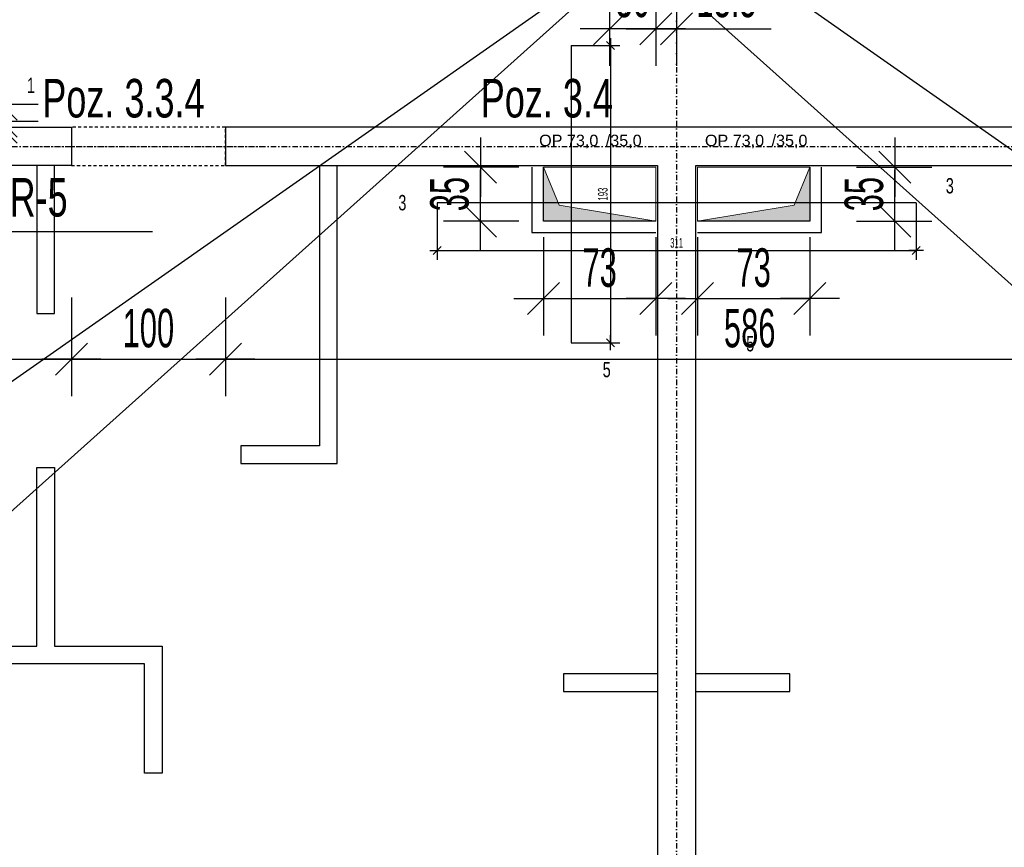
# Model space of a CAD drawing. Header units: millimetres. Extents: x -796 to 14823, y -2819 to 1873.
# Tile 37 of 51: x 12209 to 12848, y -799 to -261. Entities that reach past the tile are written whole.
import ezdxf

# ---------------------------------------------------------------- set-up
doc = ezdxf.new("R2010")
doc.units = ezdxf.units.MM
doc.header["$LTSCALE"] = 10
doc.linetypes.add('MO', pattern=[0.7, 0.35, -0.17, 0.01, -0.17])
doc.linetypes.add('MP', pattern=[0.36, 0.2, -0.16])
for name, color, linetype in [('BA_txs', 2, 'Continuous'), ('BA_wym', 1, 'Continuous'), ('BD_lpm', 1, 'MP'), ('BD_osm', 1, 'MO'), ('BD_wic', 1, 'Continuous'), ('BD_wig', 3, 'Continuous'), ('BZ_odn', 1, 'Continuous'), ('BZ_txs', 2, 'Continuous')]:
    doc.layers.add(name, color=color, linetype=linetype)
doc.layers.add('Nowe_A-Przebicia_Nr_pióra__1', color=7, linetype='Continuous', lineweight=13)
doc.layers.add('Nowe_A-Przebicia_Nr_pióra__102', color=7, linetype='Continuous', lineweight=5, true_color=0xcccccc)
doc.styles.add('BIKTS', font='bikromsw.shx', dxfattribs={"width": 0.8})
doc.styles.add('BIKWYM', font='bikromsw.shx', dxfattribs={"width": 0.6})
doc.styles.add('STYL_AUTOMATYCZNY_1', font='arial.ttf')
doc.dimstyles.new('BA_KR_100_cm', dxfattribs={"dimtxt": 25, "dimasz": 1.666667, "dimexe": 24, "dimexo": 0, "dimgap": 0, "dimtad": 0, "dimdec": 1, "dimrnd": 0.5, "dimzin": 9, "dimdsep": 46, "dimtxsty": 'BIKWYM', "dimblk": 'WYM-KR', "dimcen": 0, "dimdle": 20, "dimclrd": 256, "dimclre": 256, "dimclrt": 2, "dimadec": 0, "dimazin": 0, "dimtfac": 0.033333, "dimtdec": 1, "dimtmove": 0, "dimatfit": 3, "dimldrblk": 'WYM-KR', "dimfxl": 25, "dimfxlon": 1, "dimtvp": 0.8, "dimtolj": 1, "dimarcsym": 0})
doc.dimstyles.new('BA_KR_25_cm', dxfattribs={"dimscale": 0.25, "dimtxt": 25, "dimasz": 1.666667, "dimexe": 24, "dimexo": 0, "dimgap": 0, "dimtad": 0, "dimdec": 1, "dimrnd": 0.5, "dimzin": 9, "dimdsep": 46, "dimtxsty": 'BIKWYM', "dimblk": 'WYM-KR', "dimcen": 0, "dimdle": 20, "dimclrd": 256, "dimclre": 256, "dimclrt": 7, "dimadec": 0, "dimazin": 0, "dimtfac": 0.033333, "dimtdec": 1, "dimtmove": 0, "dimatfit": 3, "dimldrblk": 'WYM-KR', "dimfxl": 1, "dimtvp": 0.8, "dimtolj": 1, "dimarcsym": 0})
doc.dimstyles.new('BZ_ST_100_cm', dxfattribs={"dimtxt": 25, "dimasz": 1.666667, "dimexe": 24, "dimexo": 0, "dimgap": 0, "dimtad": 0, "dimdec": 1, "dimrnd": 0.5, "dimdsep": 46, "dimtxsty": 'BIKWYM', "dimblk": 'WYM-ST', "dimcen": 0, "dimdle": 20, "dimclrd": 256, "dimclre": 256, "dimclrt": 7, "dimadec": 0, "dimazin": 0, "dimtfac": 0.033333, "dimtdec": 1, "dimtix": 1, "dimtmove": 2, "dimatfit": 3, "dimldrblk": 'WYM-ST', "dimfxl": 25, "dimfxlon": 1, "dimtvp": 0.8, "dimtolj": 1, "dimtzin": 0, "dimarcsym": 0})

# ---------------------------------------------------------------- blocks, each defined once
blk = doc.blocks.new('WYM-KR')
at = {"color": 7, "linetype": 'ByBlock'}
blk.add_line((6.24, 6.24), (-6.24, -6.24), dxfattribs=at)
at = {"linetype": 'ByBlock'}
blk.add_line((11.52, 0), (-11.52, 0), dxfattribs=at)
blk = doc.blocks.new('*D345')
at = {"layer": 'BD_wic', "lineweight": -2}
for p, q in [((12566.6, -278.15), (12598.21, -278.15)), ((12592.21, -278.56), (12592.21, -470.73)), ((12566.6, -471.15), (12598.21, -471.15))]:
    blk.add_line(p, q, dxfattribs=at)
at = {"layer": 'Defpoints', "color": 0}
for p in [(12566.6, -278.15), (12566.6, -471.15), (12592.21, -471.15)]:
    blk.add_point(p, dxfattribs=at)
at = {"layer": 'BD_wic', "lineweight": -2, "xscale": 0.4166666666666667, "yscale": 0.4166666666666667, "zscale": 0.4166666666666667}
for p, rotation in [((12592.21, -278.15), 90), ((12592.21, -471.15), 270)]:
    blk.add_blockref('WYM-KR', p, dxfattribs=dict(at, rotation=rotation))
at = {"layer": 'BD_wic', "color": 7, "insert": (12587.21, -374.65), "char_height": 6.25, "attachment_point": 5, "rotation": 90, "style": 'BIKWYM'}
blk.add_mtext('\\A1;193', dxfattribs=at)
blk = doc.blocks.new('*D346')
at = {"layer": 'BD_wic', "lineweight": -2}
for p, q in [((12479.61, -380.36), (12479.61, -417.35)), ((12790.68, -380.36), (12790.68, -417.35)), ((12480.03, -411.35), (12790.26, -411.35))]:
    blk.add_line(p, q, dxfattribs=at)
at = {"layer": 'Defpoints', "color": 0}
for p in [(12479.61, -380.36), (12790.68, -380.36), (12790.68, -411.35)]:
    blk.add_point(p, dxfattribs=at)
at = {"layer": 'BD_wic', "lineweight": -2, "xscale": 0.4166666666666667, "yscale": 0.4166666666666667, "zscale": 0.4166666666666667, "rotation": 180}
blk.add_blockref('WYM-KR', (12479.61, -411.35), dxfattribs=at)
at = {"layer": 'BD_wic', "lineweight": -2, "xscale": 0.4166666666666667, "yscale": 0.4166666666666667, "zscale": 0.4166666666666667}
blk.add_blockref('WYM-KR', (12790.68, -411.35), dxfattribs=at)
at = {"layer": 'BD_wic', "color": 7, "insert": (12635.14, -406.35), "char_height": 6.25, "attachment_point": 5, "style": 'BIKWYM'}
blk.add_mtext('\\A1;311', dxfattribs=at)
blk = doc.blocks.new('WYM-ST')
blk.add_hatch(color=256).paths.add_polyline_path([(-13, 2.88), (0, 0), (-13, -2.88)])
blk.add_lwpolyline([(0, 0), (-13, 2.88), (-13, -2.88), (0, 0)])
blk = doc.blocks.new('*D531')
at = {"layer": 'BA_wym', "lineweight": -2}
for p, q in [((12047.64, -441.84), (12047.64, -505.84)), ((12242.14, -441.84), (12242.14, -505.84)), ((12049.31, -481.84), (12240.48, -481.84))]:
    blk.add_line(p, q, dxfattribs=at)
at = {"layer": 'Defpoints', "color": 0}
for p in [(12047.64, -356.15), (12242.14, -356.15), (12242.14, -481.84)]:
    blk.add_point(p, dxfattribs=at)
at = {"layer": 'BA_wym', "lineweight": -2, "xscale": 1.666666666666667, "yscale": 1.666666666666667, "zscale": 1.666666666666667, "rotation": 180}
blk.add_blockref('WYM-KR', (12047.64, -481.84), dxfattribs=at)
at = {"layer": 'BA_wym', "lineweight": -2, "xscale": 1.666666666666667, "yscale": 1.666666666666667, "zscale": 1.666666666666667}
blk.add_blockref('WYM-KR', (12242.14, -481.84), dxfattribs=at)
at = {"layer": 'BA_wym', "color": 2, "insert": (12144.89, -461.84), "char_height": 25, "attachment_point": 5, "style": 'BIKWYM'}
blk.add_mtext('\\A1;194.5', dxfattribs=at)
blk = doc.blocks.new('*D532')
at = {"layer": 'BA_wym', "lineweight": -2}
for p, q in [((12242.14, -441.84), (12242.14, -505.84)), ((12342.14, -441.84), (12342.14, -505.84)), ((12243.81, -481.84), (12340.48, -481.84))]:
    blk.add_line(p, q, dxfattribs=at)
at = {"layer": 'Defpoints', "color": 0}
for p in [(12242.14, -356.15), (12342.14, -356.15), (12342.14, -481.84)]:
    blk.add_point(p, dxfattribs=at)
at = {"layer": 'BA_wym', "lineweight": -2, "xscale": 1.666666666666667, "yscale": 1.666666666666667, "zscale": 1.666666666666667, "rotation": 180}
blk.add_blockref('WYM-KR', (12242.14, -481.84), dxfattribs=at)
at = {"layer": 'BA_wym', "lineweight": -2, "xscale": 1.666666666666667, "yscale": 1.666666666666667, "zscale": 1.666666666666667}
blk.add_blockref('WYM-KR', (12342.14, -481.84), dxfattribs=at)
at = {"layer": 'BA_wym', "color": 2, "insert": (12292.14, -461.84), "char_height": 25, "attachment_point": 5, "style": 'BIKWYM'}
blk.add_mtext('\\A1;100', dxfattribs=at)
blk = doc.blocks.new('*D533')
at = {"layer": 'BA_wym', "lineweight": -2}
for p, q in [((12342.14, -441.84), (12342.14, -505.84)), ((12928.15, -441.84), (12928.15, -505.84)), ((12343.81, -481.84), (12926.48, -481.84))]:
    blk.add_line(p, q, dxfattribs=at)
at = {"layer": 'Defpoints', "color": 0}
for p in [(12342.14, -356.15), (12928.15, -356.15), (12928.15, -481.84)]:
    blk.add_point(p, dxfattribs=at)
at = {"layer": 'BA_wym', "lineweight": -2, "xscale": 1.666666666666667, "yscale": 1.666666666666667, "zscale": 1.666666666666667, "rotation": 180}
blk.add_blockref('WYM-KR', (12342.14, -481.84), dxfattribs=at)
at = {"layer": 'BA_wym', "lineweight": -2, "xscale": 1.666666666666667, "yscale": 1.666666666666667, "zscale": 1.666666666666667}
blk.add_blockref('WYM-KR', (12928.15, -481.84), dxfattribs=at)
at = {"layer": 'BA_wym', "color": 2, "insert": (12682.58, -461.84), "char_height": 25, "attachment_point": 5, "style": 'BIKWYM'}
blk.add_mtext('\\A1;586', dxfattribs=at)
blk = doc.blocks.new('*D584')
at = {"layer": 'BA_wym', "lineweight": -2}
for p, q in [((12548.61, -402.53), (12548.61, -466.53)), ((12621.64, -402.53), (12621.64, -466.53)), ((12550.28, -442.53), (12619.98, -442.53))]:
    blk.add_line(p, q, dxfattribs=at)
at = {"layer": 'Defpoints', "color": 0}
for p in [(12548.61, -392.15), (12621.64, -392.15), (12621.64, -442.53)]:
    blk.add_point(p, dxfattribs=at)
at = {"layer": 'BA_wym', "lineweight": -2, "xscale": 1.666666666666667, "yscale": 1.666666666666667, "zscale": 1.666666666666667, "rotation": 180}
blk.add_blockref('WYM-KR', (12548.61, -442.53), dxfattribs=at)
at = {"layer": 'BA_wym', "lineweight": -2, "xscale": 1.666666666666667, "yscale": 1.666666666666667, "zscale": 1.666666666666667}
blk.add_blockref('WYM-KR', (12621.64, -442.53), dxfattribs=at)
at = {"layer": 'BA_wym', "color": 2, "insert": (12585.13, -422.53), "char_height": 25, "attachment_point": 5, "style": 'BIKWYM'}
blk.add_mtext('\\A1;73', dxfattribs=at)
blk = doc.blocks.new('*D585')
at = {"layer": 'BA_wym', "lineweight": -2}
for p, q in [((12648.64, -402.53), (12648.64, -466.53)), ((12721.68, -402.53), (12721.68, -466.53)), ((12650.31, -442.53), (12720.01, -442.53))]:
    blk.add_line(p, q, dxfattribs=at)
at = {"layer": 'Defpoints', "color": 0}
for p in [(12648.64, -392.15), (12721.68, -392.15), (12721.68, -442.53)]:
    blk.add_point(p, dxfattribs=at)
at = {"layer": 'BA_wym', "lineweight": -2, "xscale": 1.666666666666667, "yscale": 1.666666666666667, "zscale": 1.666666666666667, "rotation": 180}
blk.add_blockref('WYM-KR', (12648.64, -442.53), dxfattribs=at)
at = {"layer": 'BA_wym', "lineweight": -2, "xscale": 1.666666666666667, "yscale": 1.666666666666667, "zscale": 1.666666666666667}
blk.add_blockref('WYM-KR', (12721.68, -442.53), dxfattribs=at)
at = {"layer": 'BA_wym', "color": 2, "insert": (12685.16, -422.53), "char_height": 25, "attachment_point": 5, "style": 'BIKWYM'}
blk.add_mtext('\\A1;73', dxfattribs=at)
blk = doc.blocks.new('*D586')
at = {"layer": 'BA_wym', "lineweight": -2}
for p, q in [((12532.77, -357.15), (12483.77, -357.15)), ((12507.77, -390.48), (12507.77, -358.81)), ((12532.77, -392.15), (12483.77, -392.15))]:
    blk.add_line(p, q, dxfattribs=at)
at = {"layer": 'Defpoints', "color": 0}
for p in [(12507.77, -357.15), (12548.61, -357.15), (12548.61, -392.15)]:
    blk.add_point(p, dxfattribs=at)
at = {"layer": 'BA_wym', "lineweight": -2, "xscale": 1.666666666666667, "yscale": 1.666666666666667, "zscale": 1.666666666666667}
for p, rotation in [((12507.77, -357.15), 90), ((12507.77, -392.15), 270)]:
    blk.add_blockref('WYM-KR', p, dxfattribs=dict(at, rotation=rotation))
at = {"layer": 'BA_wym', "color": 2, "insert": (12487.77, -374.65), "char_height": 25, "attachment_point": 5, "rotation": 90, "style": 'BIKWYM'}
blk.add_mtext('\\A1;35', dxfattribs=at)
blk = doc.blocks.new('*D587')
at = {"layer": 'BA_wym', "lineweight": -2}
for p, q in [((12751.86, -357.15), (12800.86, -357.15)), ((12776.86, -390.48), (12776.86, -358.81)), ((12751.86, -392.15), (12800.86, -392.15))]:
    blk.add_line(p, q, dxfattribs=at)
at = {"layer": 'Defpoints', "color": 0}
for p in [(12721.68, -357.15), (12776.86, -357.15), (12721.68, -392.15)]:
    blk.add_point(p, dxfattribs=at)
at = {"layer": 'BA_wym', "lineweight": -2, "xscale": 1.666666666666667, "yscale": 1.666666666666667, "zscale": 1.666666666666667}
for p, rotation in [((12776.86, -357.15), 90), ((12776.86, -392.15), 270)]:
    blk.add_blockref('WYM-KR', p, dxfattribs=dict(at, rotation=rotation))
at = {"layer": 'BA_wym', "color": 2, "insert": (12756.86, -374.65), "char_height": 25, "attachment_point": 5, "rotation": 90, "style": 'BIKWYM'}
blk.add_mtext('\\A1;35', dxfattribs=at)
blk = doc.blocks.new('*D589')
at = {"layer": 'BA_wym', "lineweight": -2}
for p, q in [((12591.64, -227.42), (12591.64, -291.42)), ((12621.64, -227.42), (12621.64, -291.42)), ((12589.98, -267.42), (12588.31, -267.42)), ((12621.64, -267.42), (12591.64, -267.42)), ((12623.31, -267.42), (12624.98, -267.42))]:
    blk.add_line(p, q, dxfattribs=at)
at = {"layer": 'Defpoints', "color": 0}
for p in [(12591.64, -172.15), (12621.64, -172.15), (12591.64, -267.42)]:
    blk.add_point(p, dxfattribs=at)
at = {"layer": 'BA_wym', "lineweight": -2, "xscale": 1.666666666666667, "yscale": 1.666666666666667, "zscale": 1.666666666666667}
blk.add_blockref('WYM-KR', (12591.64, -267.42), dxfattribs=at)
at = {"layer": 'BA_wym', "lineweight": -2, "xscale": 1.666666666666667, "yscale": 1.666666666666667, "zscale": 1.666666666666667, "rotation": 180}
blk.add_blockref('WYM-KR', (12621.64, -267.42), dxfattribs=at)
at = {"layer": 'BA_wym', "color": 2, "insert": (12606.64, -247.42), "char_height": 25, "attachment_point": 5, "style": 'BIKWYM'}
blk.add_mtext('\\A1;30', dxfattribs=at)
blk = doc.blocks.new('*D590')
at = {"layer": 'BA_wym', "lineweight": -2}
for p, q in [((12621.64, -227.42), (12621.64, -291.42)), ((12635.14, -227.42), (12635.14, -291.42)), ((12619.98, -267.42), (12618.31, -267.42)), ((12621.64, -267.42), (12635.14, -267.42)), ((12636.81, -267.42), (12696.57, -267.42))]:
    blk.add_line(p, q, dxfattribs=at)
at = {"layer": 'Defpoints', "color": 0}
for p in [(12635.14, -133.65), (12621.64, -172.15), (12635.14, -267.42)]:
    blk.add_point(p, dxfattribs=at)
at = {"layer": 'BA_wym', "lineweight": -2, "xscale": 1.666666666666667, "yscale": 1.666666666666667, "zscale": 1.666666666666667}
blk.add_blockref('WYM-KR', (12621.64, -267.42), dxfattribs=at)
at = {"layer": 'BA_wym', "lineweight": -2, "xscale": 1.666666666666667, "yscale": 1.666666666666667, "zscale": 1.666666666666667, "rotation": 180}
blk.add_blockref('WYM-KR', (12635.14, -267.42), dxfattribs=at)
at = {"layer": 'BA_wym', "color": 2, "insert": (12667.53, -247.42), "char_height": 25, "attachment_point": 5, "style": 'BIKWYM'}
blk.add_mtext('\\A1;13.5', dxfattribs=at)
blk = doc.blocks.new('*D597')
at = {"layer": 'BA_wym', "lineweight": -2}
for p, q in [((12196.54, -325.6), (12196.54, -323.93)), ((12171.54, -327.26), (12220.54, -327.26)), ((12171.54, -331.15), (12220.54, -331.15)), ((12196.54, -327.26), (12196.54, -331.15)), ((12196.54, -332.81), (12196.54, -348.76))]:
    blk.add_line(p, q, dxfattribs=at)
at = {"layer": 'Defpoints', "color": 0}
for p in [(12138.14, -327.26), (12156.54, -331.15), (12196.54, -331.15)]:
    blk.add_point(p, dxfattribs=at)
at = {"layer": 'BA_wym', "lineweight": -2, "xscale": 1.666666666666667, "yscale": 1.666666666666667, "zscale": 1.666666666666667}
for p, rotation in [((12196.54, -327.26), 270), ((12196.54, -331.15), 90)]:
    blk.add_blockref('WYM-KR', p, dxfattribs=dict(at, rotation=rotation))
at = {"layer": 'BA_wym', "color": 2, "insert": (12176.54, -341.62), "char_height": 25, "attachment_point": 5, "rotation": 90, "style": 'BIKWYM'}
blk.add_mtext('\\A1;4', dxfattribs=at)
blk = doc.blocks.new('*D598')
at = {"layer": 'BA_wym', "lineweight": -2}
for p, q in [((12196.54, -314.6), (12196.54, -289.12)), ((12171.54, -316.26), (12220.54, -316.26)), ((12196.54, -327.26), (12196.54, -316.26)), ((12171.54, -327.26), (12220.54, -327.26)), ((12196.54, -328.93), (12196.54, -330.6))]:
    blk.add_line(p, q, dxfattribs=at)
at = {"layer": 'Defpoints', "color": 0}
for p in [(12138.14, -316.26), (12196.54, -316.26), (12138.14, -327.26)]:
    blk.add_point(p, dxfattribs=at)
at = {"layer": 'BA_wym', "lineweight": -2, "xscale": 1.666666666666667, "yscale": 1.666666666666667, "zscale": 1.666666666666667}
for p, rotation in [((12196.54, -316.26), 270), ((12196.54, -327.26), 90)]:
    blk.add_blockref('WYM-KR', p, dxfattribs=dict(at, rotation=rotation))
at = {"layer": 'BA_wym', "color": 2, "insert": (12176.54, -301.03), "char_height": 25, "attachment_point": 5, "rotation": 90, "style": 'BIKWYM'}
blk.add_mtext('\\A1;11', dxfattribs=at)
blk = doc.blocks.new('*D634')
at = {"layer": 'BA_wym', "lineweight": -2}
for p, q in [((11161.64, -1642.6), (11161.64, -1706.6)), ((14108.64, -1642.6), (14108.64, -1706.6)), ((11163.31, -1682.6), (14106.98, -1682.6))]:
    blk.add_line(p, q, dxfattribs=at)
at = {"layer": 'Defpoints', "color": 0}
for p in [(11161.64, -178.65), (14108.64, -178.65), (14108.64, -1682.6)]:
    blk.add_point(p, dxfattribs=at)
at = {"layer": 'BA_wym', "lineweight": -2, "xscale": 1.666666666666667, "yscale": 1.666666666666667, "zscale": 1.666666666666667, "rotation": 180}
blk.add_blockref('WYM-KR', (11161.64, -1682.6), dxfattribs=at)
at = {"layer": 'BA_wym', "lineweight": -2, "xscale": 1.666666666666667, "yscale": 1.666666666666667, "zscale": 1.666666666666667}
blk.add_blockref('WYM-KR', (14108.64, -1682.6), dxfattribs=at)
at = {"layer": 'BA_wym', "color": 2, "insert": (12635.14, -1662.6), "char_height": 25, "attachment_point": 5, "style": 'BIKWYM'}
blk.add_mtext('\\A1;2947', dxfattribs=at)

msp = doc.modelspace()

# ---------------------------------------------------------------- hatches: boundary and pattern name
at = {"layer": 'Nowe_A-Przebicia_Nr_pióra__102', "linetype": 'Continuous', "lineweight": 5, "true_color": 0xcccccc}
for points in [[(12621.64, -392.15), (12548.61, -392.15), (12548.61, -357.15), (12558.83, -381.93)], [(12648.64, -392.15), (12721.68, -392.15), (12721.68, -357.15), (12711.46, -381.93)]]:
    msp.add_hatch(color=254, dxfattribs=at).paths.add_polyline_path(points)

# ---------------------------------------------------------------- linework, layer by layer
at = {"layer": 'BD_lpm'}
msp.add_lwpolyline([(12242.14, -356.15), (12342.14, -356.15), (12342.14, -331.15), (12242.14, -331.15)], close=True, dxfattribs=at)
at = {"layer": 'BD_osm', "color": 5}
msp.add_line((12217.14, -343.65), (12367.14, -343.65), dxfattribs=at)
at = {"layer": 'BD_osm'}
for points in [[(12635.14, 1289.86), (12635.14, -1782.6)], [(10761.64, -343.65), (14508.64, -343.65)]]:
    msp.add_lwpolyline(points, dxfattribs=at)
at = {"layer": 'BD_wic', "color": 5}
for p, q in [((10396.41, -2199.47), (14823.18, 1767.09)), ((14823.18, -2199.47), (10396.41, 1767.09)), ((12566.6, -278.15), (12566.6, -471.15)), ((12790.68, -380.36), (12479.61, -380.36))]:
    msp.add_line(p, q, dxfattribs=at)
at = {"layer": 'BD_wic'}
for points in [[(11332.64, -1106.15), (13937.64, 718.85)], [(13937.64, -1106.15), (11332.64, 718.85)], [(12219.64, -356.15), (12219.64, -452.15), (12231.14, -452.15), (12231.14, -356.15)], [(12403.14, -356.15), (12403.14, -538.15), (12352.14, -538.15), (12352.14, -549.65), (12414.64, -549.65), (12414.64, -356.15)], [(12541.11, -357.15), (12541.11, -399.65), (12621.64, -399.65)], [(12621.64, -392.15), (12548.61, -392.15), (12548.61, -357.15)], [(12648.64, -399.65), (12729.18, -399.65), (12729.18, -357.15)], [(12721.68, -357.15), (12721.68, -392.15), (12648.64, -392.15)], [(12047.64, -668.14), (12219.64, -668.14), (12219.64, -552.15), (12231.14, -552.15), (12231.14, -668.14), (12301.14, -668.14), (12301.14, -750.64), (12289.64, -750.64), (12289.64, -679.64), (12047.64, -679.64)], [(12622.64, -686.15), (12561.63, -686.15), (12561.63, -697.65), (12622.64, -697.65)], [(12647.64, -697.65), (12708.65, -697.65), (12708.65, -686.15), (12647.64, -686.15)]]:
    msp.add_lwpolyline(points, dxfattribs=at)
at = {"layer": 'BD_wig'}
for points in [[(11955.15, -1106.15), (11955.15, -1081.15), (12022.64, -1081.15), (12022.64, -356.15), (12008.64, -356.15), (12008.64, -331.15), (12242.14, -331.15), (12242.14, -356.15), (12047.64, -356.15), (12047.64, -1081.15), (12085.14, -1081.15), (12085.14, -1106.15), (11955.15, -1106.15)], [(12622.64, -1081.15), (12575.14, -1081.15), (12575.14, -1106.15), (12695.14, -1106.15), (12695.14, -1081.15), (12647.64, -1081.15), (12647.64, -356.15), (12928.15, -356.15), (12928.15, -331.15), (12342.14, -331.15), (12342.14, -356.15), (12622.64, -356.15), (12622.64, -1081.15)]]:
    msp.add_lwpolyline(points, dxfattribs=at)
at = {"layer": 'Nowe_A-Przebicia_Nr_pióra__1', "color": 7, "linetype": 'Continuous', "lineweight": 13}
for p, q in [((12558.83, -381.93), (12548.61, -357.15)), ((12548.61, -357.15), (12621.64, -357.15)), ((12548.61, -392.15), (12548.61, -357.15)), ((12621.64, -357.15), (12621.64, -392.15)), ((12721.68, -357.15), (12648.64, -357.15)), ((12648.64, -357.15), (12648.64, -392.15)), ((12711.46, -381.93), (12721.68, -357.15)), ((12721.68, -392.15), (12721.68, -357.15)), ((12621.64, -392.15), (12558.83, -381.93)), ((12648.64, -392.15), (12711.46, -381.93)), ((12621.64, -392.15), (12548.61, -392.15)), ((12648.64, -392.15), (12721.68, -392.15))]:
    msp.add_line(p, q, dxfattribs=at)

# ---------------------------------------------------------------- texts
at = {"layer": 'BA_txs', "style": 'BIKTS', "width": 0.7}
for s, p in [('Poz. 3.3.4', (12223.25, -324.88)), ('Poz. 3.4', (12507.95, -324.88))]:
    msp.add_text(s, height=25, dxfattribs=at).set_placement(p)
at = {"layer": 'BZ_txs', "color": 3, "char_height": 10, "width": 452.0462, "attachment_point": 1, "style": 'BIKTS'}
for s, insert in [('{\\W0.7;1}', (12213.24, -299.05)), ('{\\W0.7;3}', (12809.92, -364.24)), ('{\\W0.7;3}', (12454.43, -375.21)), ('{\\W0.7;5}', (12680.33, -466.78)), ('{\\W0.7;5}', (12587.12, -483.6))]:
    msp.add_mtext(s, dxfattribs=dict(at, insert=insert))
at = {"layer": 'BZ_txs', "insert": (12109.64, -364.22), "char_height": 25, "width": 452.0462, "attachment_point": 1, "style": 'BIKTS'}
msp.add_mtext('{\\W0.7;Poz. 5.1 R-5\\P\\A1;25/39cm}', dxfattribs=at)
at = {"layer": 'Nowe_A-Przebicia_Nr_pióra__1', "color": 7, "lineweight": 13, "style": 'STYL_AUTOMATYCZNY_1'}
for s, p in [('OP 73,0', (12545.86, -343.59)), (' /35,0', (12586.22, -343.59)), ('OP 73,0', (12653.5, -343.59)), (' /35,0', (12693.86, -343.59))]:
    msp.add_text(s, height=7.5, dxfattribs=at).set_placement(p)

# ---------------------------------------------------------------- dimensions: what is measured, and where the dimension line sits
at = {"layer": 'BA_wym'}
for base, p1, p2, override, picture, middle in [((12635.14, -267.42), (12621.64, -172.15), (12635.14, -133.65), {"dimatfit": 1, "dimfxl": 40}, '*D590', (12667.53, -247.42)), ((14108.64, -1682.6), (11161.64, -178.65), (14108.64, -178.65), {"dimatfit": 1, "dimfxl": 40}, '*D634', (12635.14, -1662.6)), ((12242.14, -481.84), (12047.64, -356.15), (12242.14, -356.15), {"dimtmove": 1, "dimatfit": 1, "dimfxl": 40}, '*D531', (12144.89, -461.84)), ((12342.14, -481.84), (12242.14, -356.15), (12342.14, -356.15), {"dimtmove": 1, "dimatfit": 1, "dimfxl": 40}, '*D532', (12292.14, -461.84)), ((12621.64, -442.53), (12548.61, -392.15), (12621.64, -392.15), {"dimatfit": 1, "dimfxl": 40}, '*D584', (12585.13, -422.53)), ((12721.68, -442.53), (12648.64, -392.15), (12721.68, -392.15), {"dimatfit": 1, "dimfxl": 40}, '*D585', (12685.16, -422.53))]:
    dim = msp.add_linear_dim(base=base, p1=p1, p2=p2, dimstyle='BA_KR_100_cm', override=override, dxfattribs=at)
    dim.commit()
    dim.dimension.update_dxf_attribs({"geometry": picture, "text_midpoint": middle})
for base, p1, p2, override, picture, middle in [((12591.64, -267.42), (12621.64, -172.15), (12591.64, -172.15), {"dimatfit": 1, "dimfxl": 40}, '*D589', (12606.64, -267.42)), ((12928.15, -481.84), (12342.14, -356.15), (12928.15, -356.15), {"dimtmove": 1, "dimatfit": 1, "dimfxl": 40}, '*D533', (12682.58, -481.84))]:
    dim = msp.add_linear_dim(base=base, p1=p1, p2=p2, dimstyle='BA_KR_100_cm', override=override, dxfattribs=at)
    dim.commit()
    dim.dimension.update_dxf_attribs({"geometry": picture, "text_midpoint": middle, "dimtype": 160})
for base, p1, p2, picture, middle in [((12196.54, -316.26), (12138.14, -327.26), (12138.14, -316.26), '*D598', (12176.54, -301.03)), ((12196.54, -331.15), (12138.14, -327.26), (12156.54, -331.15), '*D597', (12176.54, -341.62)), ((12507.77, -357.15), (12548.61, -392.15), (12548.61, -357.15), '*D586', (12487.77, -374.65)), ((12776.86, -357.15), (12721.68, -392.15), (12721.68, -357.15), '*D587', (12756.86, -374.65))]:
    dim = msp.add_linear_dim(base=base, p1=p1, p2=p2, angle=90, dimstyle='BA_KR_100_cm', override={"dimatfit": 1}, dxfattribs=at)
    dim.commit()
    dim.dimension.update_dxf_attribs({"geometry": picture, "text_midpoint": middle})
at = {"layer": 'BD_wic', "color": 5}
dim = msp.add_linear_dim(base=(12592.21, -471.15), p1=(12566.6, -278.15), p2=(12566.6, -471.15), angle=90, dimstyle='BA_KR_25_cm', dxfattribs=at)
dim.commit()
dim.dimension.update_dxf_attribs({"geometry": '*D345', "text_midpoint": (12587.21, -374.65)})
dim = msp.add_linear_dim(base=(12790.68, -411.35), p1=(12479.61, -380.36), p2=(12790.68, -380.36), dimstyle='BA_KR_25_cm', dxfattribs=at)
dim.commit()
dim.dimension.update_dxf_attribs({"geometry": '*D346', "text_midpoint": (12635.14, -406.35)})

# ---------------------------------------------------------------- leaders
at = {"layer": 'BZ_odn', "has_arrowhead": 0}
msp.add_leader([(12028.15, -343.65), (12103.69, -399.02), (12294.84, -399.02)], dimstyle='BZ_ST_100_cm', dxfattribs=at)

doc.saveas('drawing.dxf')
